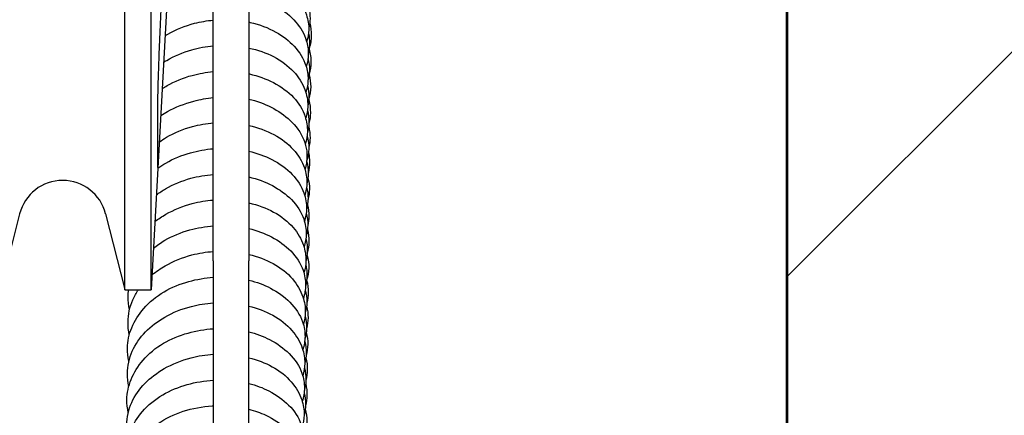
# Model space of a CAD drawing. Header units: millimetres. Extents: x 49320 to 60117, y -4209 to 20568.
# Tile 240 of 252: x 52407.92 to 52419.03, y 6181.95 to 6186.42. Entities that reach past the tile are written whole.
import ezdxf

# ---------------------------------------------------------------- set-up
doc = ezdxf.new("R2010")
doc.units = ezdxf.units.MM
doc.linetypes.add('CONTINOUS', pattern=[0])
doc.layers.add('_AA ściany proj.', color=7, linetype='CONTINOUS', lineweight=53, true_color=0x0037db)
doc.layers.add('_HD-KRESKOWANIE_PEŁNE', color=7, linetype='Continuous', lineweight=0, true_color=0xbfbfbf)
doc.layers.add('_mt_hatch żelbet', color=8, linetype='Continuous', lineweight=9)
doc.layers.add('_mt_widok', color=253, linetype='Continuous')
doc.layers.add('ARCATA', color=4, linetype='Continuous')

# ---------------------------------------------------------------- blocks, each defined once
blk = doc.blocks.new('WINDA 1 DZ')
at = {"color": 5, "true_color": 0x1414ff}
blk.add_line((180, 15), (180, 209), dxfattribs=at)
at = {"layer": 'ARCATA', "color": 5, "true_color": 0x1414ff}
for p, q in [((172.525, 65.068), (172.525, 88.118)), ((172.525, 65.07), (172.525, 88.116)), ((172.825, 65.068), (172.825, 88.118)), ((173.525, 65.394), (173.525, 87.717)), ((173.925, 87.717), (173.925, 65.394)), ((173.355, 74.843), (172.825, 65.068)), ((173.355, 74.843), (172.825, 65.068)), ((171.34, 65.924), (171.125, 65.068)), ((171.34, 65.924), (171.125, 65.068)), ((172.31, 65.925), (172.525, 65.07)), ((172.31, 65.925), (172.525, 65.07)), ((173.525, 65.394), (173.525, 62.806)), ((173.525, 65.394), (173.525, 62.806)), ((173.925, 62.806), (173.925, 65.394)), ((172.525, 65.07), (172.525, 65.068)), ((172.525, 65.07), (172.525, 65.068)), ((172.525, 65.068), (172.825, 65.068)), ((172.525, 65.068), (172.825, 65.068))]:
    blk.add_line(p, q, dxfattribs=at)
blk.add_arc((171.825, 65.803), 0.5, 14.1209, 165.9106, dxfattribs=at)
blk.add_arc((171.825, 65.803), 0.5, 14.1209, 165.9106, dxfattribs=at)
for points, knots in [([(172.957, 68.672), (172.951, 68.572), (172.945, 68.46), (172.933, 68.233), (172.927, 68.115), (172.917, 67.886), (172.912, 67.773), (172.905, 67.564), (172.902, 67.466), (172.897, 67.298), (172.896, 67.225), (172.895, 67.158), (172.895, 67.145), (172.895, 67.133)], [0, 0, 0, 0, 0.34879, 0.34879, 0.694603, 0.694603, 1.041825, 1.041825, 1.392858, 1.392858, 1.748786, 1.748786, 1.843881, 1.843881, 1.843881, 1.843881]), ([(173.925, 68.675), (173.949, 68.671), (173.972, 68.666), (174.09, 68.635), (174.179, 68.596), (174.327, 68.505), (174.39, 68.452), (174.501, 68.328), (174.548, 68.251), (174.593, 68.117), (174.603, 68.06), (174.602, 67.958), (174.593, 67.912), (174.578, 67.867)], [110.434173, 110.434173, 110.434173, 110.434173, 110.508003, 110.508003, 110.818492, 110.818492, 111.107466, 111.107466, 111.446339, 111.446339, 111.677281, 111.677281, 111.86314, 111.86314, 111.86314, 111.86314]), ([(173.925, 68.38), (173.938, 68.378), (173.951, 68.375), (174.063, 68.347), (174.157, 68.311), (174.324, 68.218), (174.399, 68.158), (174.511, 68.028), (174.551, 67.956), (174.589, 67.832), (174.597, 67.781), (174.596, 67.682), (174.588, 67.634), (174.573, 67.587)], [104.256821, 104.256821, 104.256821, 104.256821, 104.298885, 104.298885, 104.617875, 104.617875, 104.948901, 104.948901, 105.26136, 105.26136, 105.471503, 105.471503, 105.666733, 105.666733, 105.666733, 105.666733]), ([(174.601, 68.257), (174.612, 68.215), (174.616, 68.172), (174.616, 68.093), (174.611, 68.055), (174.602, 68.019)], [142.3887427, 142.3887427, 142.3887427, 142.3887427, 142.5629359, 142.5629359, 142.7155695, 142.7155695, 142.7155695, 142.7155695]), ([(172.98, 67.935), (172.991, 67.941), (173.002, 67.948), (173.103, 68.007), (173.206, 68.049), (173.382, 68.094), (173.453, 68.106), (173.525, 68.112)], [97.0821938, 97.0821938, 97.0821938, 97.0821938, 97.1222767, 97.1222767, 97.4572596, 97.4572596, 97.6717696, 97.6717696, 97.6717696, 97.6717696]), ([(173.925, 68.089), (173.931, 68.088), (173.936, 68.087), (174.045, 68.063), (174.144, 68.026), (174.31, 67.933), (174.381, 67.878), (174.498, 67.752), (174.544, 67.677), (174.586, 67.549), (174.594, 67.496), (174.593, 67.394), (174.584, 67.344), (174.569, 67.295)], [98.077166, 98.077166, 98.077166, 98.077166, 98.094857, 98.094857, 98.426555, 98.426555, 98.738703, 98.738703, 99.068659, 99.068659, 99.280116, 99.280116, 99.486742, 99.486742, 99.486742, 99.486742]), ([(174.613, 68.078), (174.625, 68.032), (174.631, 67.986), (174.63, 67.89), (174.622, 67.84), (174.606, 67.792)], [167.1165704, 167.1165704, 167.1165704, 167.1165704, 167.3065446, 167.3065446, 167.510173, 167.510173, 167.510173, 167.510173]), ([(174.6, 67.962), (174.607, 67.926), (174.611, 67.889), (174.61, 67.814), (174.605, 67.776), (174.597, 67.739)], [136.210827, 136.210827, 136.210827, 136.210827, 136.3607338, 136.3607338, 136.5179055, 136.5179055, 136.5179055, 136.5179055]), ([(172.964, 67.637), (172.976, 67.644), (172.987, 67.651), (173.085, 67.708), (173.181, 67.748), (173.359, 67.8), (173.442, 67.815), (173.525, 67.823)], [90.8822114, 90.8822114, 90.8822114, 90.8822114, 90.9257794, 90.9257794, 91.2421028, 91.2421028, 91.4907908, 91.4907908, 91.4907908, 91.4907908]), ([(173.925, 67.797), (174.025, 67.776), (174.12, 67.743), (174.292, 67.655), (174.37, 67.597), (174.486, 67.47), (174.53, 67.401), (174.579, 67.269), (174.591, 67.207), (174.59, 67.097), (174.581, 67.048), (174.566, 67.002)], [91.896975, 91.896975, 91.896975, 91.896975, 92.214412, 92.214412, 92.546086, 92.546086, 92.854941, 92.854941, 93.1094, 93.1094, 93.305448, 93.305448, 93.305448, 93.305448]), ([(174.605, 67.786), (174.62, 67.736), (174.628, 67.684), (174.626, 67.59), (174.62, 67.546), (174.607, 67.504)], [160.9350438, 160.9350438, 160.9350438, 160.9350438, 161.1460248, 161.1460248, 161.3219197, 161.3219197, 161.3219197, 161.3219197]), ([(174.593, 67.679), (174.604, 67.636), (174.61, 67.592), (174.609, 67.508), (174.603, 67.468), (174.593, 67.429)], [130.0176965, 130.0176965, 130.0176965, 130.0176965, 130.1976777, 130.1976777, 130.3615173, 130.3615173, 130.3615173, 130.3615173]), ([(172.948, 67.339), (172.966, 67.35), (172.984, 67.362), (173.089, 67.422), (173.186, 67.461), (173.364, 67.51), (173.444, 67.524), (173.525, 67.531)], [84.6821962, 84.6821962, 84.6821962, 84.6821962, 84.751251, 84.751251, 85.0672834, 85.0672834, 85.3097314, 85.3097314, 85.3097314, 85.3097314]), ([(173.925, 67.507), (173.928, 67.506), (173.93, 67.506), (174.029, 67.483), (174.121, 67.449), (174.29, 67.362), (174.368, 67.305), (174.489, 67.175), (174.534, 67.101), (174.578, 66.969), (174.587, 66.912), (174.585, 66.807), (174.578, 66.759), (174.563, 66.712)], [85.715591, 85.715591, 85.715591, 85.715591, 85.724098, 85.724098, 86.033123, 86.033123, 86.365348, 86.365348, 86.690249, 86.690249, 86.923343, 86.923343, 87.119932, 87.119932, 87.119932, 87.119932]), ([(174.606, 67.496), (174.618, 67.451), (174.624, 67.405), (174.623, 67.313), (174.615, 67.267), (174.601, 67.222)], [154.7507735, 154.7507735, 154.7507735, 154.7507735, 154.9384596, 154.9384596, 155.1275119, 155.1275119, 155.1275119, 155.1275119]), ([(174.588, 67.374), (174.598, 67.331), (174.603, 67.287), (174.602, 67.209), (174.598, 67.174), (174.59, 67.14)], [123.8551573, 123.8551573, 123.8551573, 123.8551573, 124.0359409, 124.0359409, 124.1780366, 124.1780366, 124.1780366, 124.1780366]), ([(172.932, 67.035), (172.956, 67.05), (172.981, 67.065), (173.098, 67.13), (173.2, 67.17), (173.377, 67.217), (173.451, 67.23), (173.525, 67.238)], [78.4804328, 78.4804328, 78.4804328, 78.4804328, 78.5728246, 78.5728246, 78.9045681, 78.9045681, 79.1276842, 79.1276842, 79.1276842, 79.1276842]), ([(173.925, 67.219), (173.947, 67.215), (173.969, 67.209), (174.079, 67.178), (174.161, 67.141), (174.312, 67.051), (174.381, 66.997), (174.499, 66.865), (174.546, 66.782), (174.577, 66.656), (174.582, 66.614), (174.581, 66.523), (174.573, 66.474), (174.559, 66.426)], [79.532164, 79.532164, 79.532164, 79.532164, 79.601702, 79.601702, 79.893865, 79.893865, 80.203029, 80.203029, 80.555908, 80.555908, 80.728416, 80.728416, 80.930294, 80.930294, 80.930294, 80.930294]), ([(174.601, 67.212), (174.614, 67.164), (174.621, 67.115), (174.62, 67.026), (174.614, 66.985), (174.604, 66.945)], [148.5582985, 148.5582985, 148.5582985, 148.5582985, 148.7582747, 148.7582747, 148.9252717, 148.9252717, 148.9252717, 148.9252717]), ([(174.587, 67.094), (174.599, 67.049), (174.604, 67.003), (174.603, 66.914), (174.597, 66.871), (174.585, 66.828)], [117.6583782, 117.6583782, 117.6583782, 117.6583782, 117.8460599, 117.8460599, 118.0233483, 118.0233483, 118.0233483, 118.0233483]), ([(172.916, 66.738), (172.941, 66.756), (172.968, 66.773), (173.085, 66.841), (173.185, 66.883), (173.366, 66.932), (173.445, 66.946), (173.525, 66.952)], [72.2807817, 72.2807817, 72.2807817, 72.2807817, 72.3826089, 72.3826089, 72.711632, 72.711632, 72.9501207, 72.9501207, 72.9501207, 72.9501207]), ([(173.925, 66.923), (174.026, 66.901), (174.123, 66.866), (174.294, 66.774), (174.369, 66.717), (174.484, 66.589), (174.527, 66.518), (174.572, 66.389), (174.581, 66.333), (174.58, 66.228), (174.571, 66.179), (174.556, 66.131)], [73.356957, 73.356957, 73.356957, 73.356957, 73.681469, 73.681469, 74.009121, 74.009121, 74.324195, 74.324195, 74.552922, 74.552922, 74.753105, 74.753105, 74.753105, 74.753105]), ([(174.601, 66.91), (174.612, 66.868), (174.616, 66.826), (174.616, 66.746), (174.611, 66.709), (174.602, 66.672)], [142.3887427, 142.3887427, 142.3887427, 142.3887427, 142.5629359, 142.5629359, 142.7155695, 142.7155695, 142.7155695, 142.7155695]), ([(174.582, 66.802), (174.596, 66.755), (174.603, 66.706), (174.602, 66.612), (174.593, 66.566), (174.578, 66.521)], [111.4799351, 111.4799351, 111.4799351, 111.4799351, 111.6772809, 111.6772809, 111.8630698, 111.8630698, 111.8630698, 111.8630698]), ([(172.899, 66.44), (172.928, 66.461), (172.958, 66.481), (173.074, 66.548), (173.169, 66.587), (173.35, 66.638), (173.438, 66.654), (173.525, 66.661)], [66.0805515, 66.0805515, 66.0805515, 66.0805515, 66.1960917, 66.1960917, 66.5069995, 66.5069995, 66.7690955, 66.7690955, 66.7690955, 66.7690955]), ([(173.925, 66.633), (174.018, 66.611), (174.106, 66.579), (174.274, 66.494), (174.354, 66.437), (174.475, 66.308), (174.52, 66.236), (174.567, 66.103), (174.577, 66.042), (174.576, 65.935), (174.568, 65.886), (174.553, 65.84)], [67.175997, 67.175997, 67.175997, 67.175997, 67.473098, 67.473098, 67.808592, 67.808592, 68.128289, 68.128289, 68.374615, 68.374615, 68.569756, 68.569756, 68.569756, 68.569756]), ([(174.6, 66.616), (174.607, 66.579), (174.611, 66.543), (174.61, 66.468), (174.605, 66.43), (174.597, 66.392)], [136.210827, 136.210827, 136.210827, 136.210827, 136.3607338, 136.3607338, 136.5179055, 136.5179055, 136.5179055, 136.5179055]), ([(174.578, 66.521), (174.591, 66.476), (174.597, 66.429), (174.596, 66.344), (174.591, 66.304), (174.58, 66.265)], [105.2823669, 105.2823669, 105.2823669, 105.2823669, 105.471503, 105.471503, 105.633637, 105.633637, 105.633637, 105.633637]), ([(172.883, 66.139), (172.915, 66.164), (172.95, 66.188), (173.072, 66.259), (173.17, 66.299), (173.353, 66.348), (173.439, 66.363), (173.525, 66.369)], [59.8785744, 59.8785744, 59.8785744, 59.8785744, 60.0118144, 60.0118144, 60.3301924, 60.3301924, 60.5880494, 60.5880494, 60.5880494, 60.5880494]), ([(173.925, 66.342), (174.021, 66.32), (174.111, 66.287), (174.273, 66.2), (174.347, 66.147), (174.469, 66.021), (174.518, 65.946), (174.564, 65.812), (174.573, 65.754), (174.572, 65.648), (174.564, 65.598), (174.548, 65.549)], [60.994337, 60.994337, 60.994337, 60.994337, 61.300377, 61.300377, 61.614301, 61.614301, 61.948004, 61.948004, 62.182008, 62.182008, 62.386175, 62.386175, 62.386175, 62.386175]), ([(174.593, 66.333), (174.604, 66.29), (174.61, 66.246), (174.609, 66.162), (174.603, 66.122), (174.593, 66.083)], [130.0176965, 130.0176965, 130.0176965, 130.0176965, 130.1976777, 130.1976777, 130.3615173, 130.3615173, 130.3615173, 130.3615173]), ([(174.577, 66.227), (174.589, 66.185), (174.594, 66.141), (174.593, 66.057), (174.587, 66.015), (174.576, 65.975)], [99.1039343, 99.1039343, 99.1039343, 99.1039343, 99.2801157, 99.2801157, 99.4499499, 99.4499499, 99.4499499, 99.4499499]), ([(172.867, 65.838), (172.905, 65.867), (172.946, 65.895), (173.08, 65.972), (173.182, 66.013), (173.364, 66.062), (173.445, 66.075), (173.525, 66.081)], [53.6754755, 53.6754755, 53.6754755, 53.6754755, 53.8337642, 53.8337642, 54.1670508, 54.1670508, 54.4071712, 54.4071712, 54.4071712, 54.4071712]), ([(173.925, 66.049), (174.025, 66.026), (174.121, 65.991), (174.291, 65.899), (174.367, 65.839), (174.478, 65.71), (174.518, 65.641), (174.561, 65.514), (174.57, 65.456), (174.569, 65.352), (174.561, 65.305), (174.547, 65.259)], [54.814789, 54.814789, 54.814789, 54.814789, 55.136581, 55.136581, 55.469974, 55.469974, 55.773639, 55.773639, 56.010248, 56.010248, 56.200223, 56.200223, 56.200223, 56.200223]), ([(174.588, 66.028), (174.598, 65.985), (174.603, 65.94), (174.602, 65.862), (174.598, 65.828), (174.59, 65.793)], [123.8551573, 123.8551573, 123.8551573, 123.8551573, 124.0359409, 124.0359409, 124.1780366, 124.1780366, 124.1780366, 124.1780366]), ([(174.573, 65.932), (174.585, 65.888), (174.591, 65.843), (174.59, 65.756), (174.583, 65.714), (174.571, 65.673)], [92.926054, 92.926054, 92.926054, 92.926054, 93.1093999, 93.1093999, 93.2813919, 93.2813919, 93.2813919, 93.2813919]), ([(172.85, 65.538), (172.89, 65.57), (172.932, 65.6), (173.063, 65.677), (173.16, 65.716), (173.346, 65.767), (173.435, 65.782), (173.525, 65.789)], [47.4744698, 47.4744698, 47.4744698, 47.4744698, 47.6420722, 47.6420722, 47.9578009, 47.9578009, 48.2266275, 48.2266275, 48.2266275, 48.2266275]), ([(173.925, 65.76), (174.017, 65.738), (174.104, 65.705), (174.264, 65.621), (174.338, 65.567), (174.461, 65.442), (174.51, 65.367), (174.557, 65.233), (174.566, 65.176), (174.565, 65.07), (174.557, 65.019), (174.541, 64.97)], [48.633392, 48.633392, 48.633392, 48.633392, 48.928425, 48.928425, 49.24374, 49.24374, 49.577176, 49.577176, 49.807944, 49.807944, 50.015243, 50.015243, 50.015243, 50.015243]), ([(174.587, 65.748), (174.599, 65.703), (174.604, 65.657), (174.603, 65.568), (174.597, 65.525), (174.585, 65.482)], [117.6583782, 117.6583782, 117.6583782, 117.6583782, 117.8460599, 117.8460599, 118.0233483, 118.0233483, 118.0233483, 118.0233483]), ([(174.569, 65.645), (174.581, 65.6), (174.586, 65.554), (174.585, 65.469), (174.58, 65.428), (174.569, 65.388)], [86.7361604, 86.7361604, 86.7361604, 86.7361604, 86.9233429, 86.9233429, 87.08951, 87.08951, 87.08951, 87.08951]), ([(172.834, 65.236), (172.88, 65.274), (172.93, 65.308), (173.074, 65.391), (173.176, 65.433), (173.361, 65.482), (173.443, 65.495), (173.525, 65.5)], [41.2707512, 41.2707512, 41.2707512, 41.2707512, 41.4662682, 41.4662682, 41.8010113, 41.8010113, 42.0457664, 42.0457664, 42.0457664, 42.0457664]), ([(173.925, 65.466), (174.023, 65.443), (174.117, 65.408), (174.286, 65.317), (174.361, 65.257), (174.471, 65.128), (174.511, 65.06), (174.554, 64.932), (174.564, 64.874), (174.562, 64.771), (174.555, 64.724), (174.541, 64.679)], [42.453835, 42.453835, 42.453835, 42.453835, 42.770453, 42.770453, 43.102137, 43.102137, 43.405942, 43.405942, 43.642141, 43.642141, 43.831394, 43.831394, 43.831394, 43.831394]), ([(174.582, 65.455), (174.596, 65.408), (174.603, 65.36), (174.602, 65.266), (174.593, 65.22), (174.578, 65.175)], [111.4799351, 111.4799351, 111.4799351, 111.4799351, 111.6772809, 111.6772809, 111.8630698, 111.8630698, 111.8630698, 111.8630698]), ([(174.567, 65.352), (174.567, 65.352), (174.567, 65.352), (174.577, 65.31), (174.582, 65.268), (174.581, 65.185), (174.576, 65.143), (174.565, 65.103)], [80.554527, 80.554527, 80.554527, 80.554527, 80.5559078, 80.5559078, 80.728416, 80.728416, 80.897637, 80.897637, 80.897637, 80.897637]), ([(172.573, 64.262), (172.562, 64.31), (172.556, 64.36), (172.557, 64.487), (172.574, 64.566), (172.636, 64.716), (172.682, 64.79), (172.802, 64.928), (172.881, 64.993), (173.054, 65.095), (173.151, 65.134), (173.339, 65.186), (173.432, 65.202), (173.525, 65.209)], [34.172117, 34.172117, 34.172117, 34.172117, 34.352746, 34.352746, 34.643194, 34.643194, 34.943504, 34.943504, 35.272255, 35.272255, 35.585784, 35.585784, 35.865111, 35.865111, 35.865111, 35.865111]), ([(173.925, 65.177), (174.013, 65.156), (174.096, 65.124), (174.254, 65.042), (174.328, 64.988), (174.453, 64.862), (174.504, 64.786), (174.551, 64.651), (174.56, 64.595), (174.559, 64.488), (174.55, 64.438), (174.535, 64.388)], [36.272436, 36.272436, 36.272436, 36.272436, 36.555012, 36.555012, 36.872014, 36.872014, 37.210215, 37.210215, 37.439759, 37.439759, 37.647533, 37.647533, 37.647533, 37.647533]), ([(174.578, 65.175), (174.591, 65.13), (174.597, 65.083), (174.596, 64.997), (174.591, 64.958), (174.58, 64.919)], [105.2823669, 105.2823669, 105.2823669, 105.2823669, 105.471503, 105.471503, 105.633637, 105.633637, 105.633637, 105.633637]), ([(172.577, 64.558), (172.567, 64.606), (172.562, 64.654), (172.564, 64.788), (172.582, 64.874), (172.634, 64.994), (172.655, 65.032), (172.679, 65.068)], [40.3620334, 40.3620334, 40.3620334, 40.3620334, 40.5414217, 40.5414217, 40.8592363, 40.8592363, 41.0116025, 41.0116025, 41.0116025, 41.0116025]), ([(172.58, 64.844), (172.568, 64.892), (172.563, 64.942), (172.563, 65.016), (172.566, 65.042), (172.569, 65.068)], [46.5413472, 46.5413472, 46.5413472, 46.5413472, 46.7221432, 46.7221432, 46.817714, 46.817714, 46.817714, 46.817714]), ([(172.58, 64.844), (172.568, 64.892), (172.563, 64.942), (172.563, 65.016), (172.566, 65.042), (172.569, 65.068)], [46.5413472, 46.5413472, 46.5413472, 46.5413472, 46.7221432, 46.7221432, 46.817714, 46.817714, 46.817714, 46.817714]), ([(174.562, 65.067), (174.575, 65.022), (174.581, 64.976), (174.58, 64.89), (174.574, 64.848), (174.563, 64.808)], [74.3659314, 74.3659314, 74.3659314, 74.3659314, 74.552922, 74.552922, 74.720656, 74.720656, 74.720656, 74.720656]), ([(172.571, 63.977), (172.561, 64.024), (172.556, 64.073), (172.557, 64.207), (172.575, 64.294), (172.645, 64.453), (172.697, 64.528), (172.822, 64.656), (172.897, 64.713), (173.069, 64.811), (173.171, 64.853), (173.357, 64.901), (173.441, 64.914), (173.525, 64.919)], [27.993585, 27.993585, 27.993585, 27.993585, 28.173301, 28.173301, 28.491972, 28.491972, 28.801331, 28.801331, 29.10126, 29.10126, 29.433582, 29.433582, 29.684351, 29.684351, 29.684351, 29.684351]), ([(173.925, 64.884), (174.022, 64.86), (174.114, 64.826), (174.28, 64.735), (174.354, 64.676), (174.464, 64.548), (174.504, 64.479), (174.548, 64.352), (174.557, 64.293), (174.556, 64.19), (174.548, 64.143), (174.534, 64.097)], [30.092816, 30.092816, 30.092816, 30.092816, 30.404216, 30.404216, 30.733327, 30.733327, 31.036968, 31.036968, 31.273966, 31.273966, 31.463474, 31.463474, 31.463474, 31.463474]), ([(174.577, 64.881), (174.589, 64.839), (174.594, 64.795), (174.593, 64.711), (174.587, 64.669), (174.576, 64.628)], [99.1039343, 99.1039343, 99.1039343, 99.1039343, 99.2801157, 99.2801157, 99.4499499, 99.4499499, 99.4499499, 99.4499499]), ([(174.56, 64.77), (174.571, 64.726), (174.577, 64.68), (174.576, 64.594), (174.57, 64.551), (174.558, 64.509)], [68.1908251, 68.1908251, 68.1908251, 68.1908251, 68.374615, 68.374615, 68.5482691, 68.5482691, 68.5482691, 68.5482691]), ([(172.566, 63.682), (172.555, 63.729), (172.549, 63.778), (172.551, 63.904), (172.568, 63.982), (172.628, 64.133), (172.674, 64.207), (172.795, 64.346), (172.873, 64.411), (173.046, 64.513), (173.141, 64.552), (173.332, 64.605), (173.429, 64.622), (173.525, 64.628)], [21.805072, 21.805072, 21.805072, 21.805072, 21.982808, 21.982808, 22.270892, 22.270892, 22.573982, 22.573982, 22.903145, 22.903145, 23.214278, 23.214278, 23.503704, 23.503704, 23.503704, 23.503704]), ([(173.925, 64.594), (174.009, 64.573), (174.089, 64.543), (174.245, 64.462), (174.32, 64.408), (174.446, 64.282), (174.497, 64.206), (174.544, 64.071), (174.553, 64.014), (174.552, 63.907), (174.543, 63.856), (174.528, 63.807)], [23.911624, 23.911624, 23.911624, 23.911624, 24.183123, 24.183123, 24.502669, 24.502669, 24.840768, 24.840768, 25.071886, 25.071886, 25.279655, 25.279655, 25.279655, 25.279655]), ([(174.573, 64.586), (174.585, 64.542), (174.591, 64.497), (174.59, 64.41), (174.583, 64.368), (174.571, 64.326)], [92.926054, 92.926054, 92.926054, 92.926054, 93.1093999, 93.1093999, 93.2813919, 93.2813919, 93.2813919, 93.2813919]), ([(174.556, 64.485), (174.567, 64.441), (174.573, 64.396), (174.572, 64.311), (174.566, 64.271), (174.556, 64.231)], [61.997807, 61.997807, 61.997807, 61.997807, 62.1820077, 62.1820077, 62.3468636, 62.3468636, 62.3468636, 62.3468636]), ([(172.564, 63.395), (172.554, 63.444), (172.549, 63.493), (172.55, 63.627), (172.568, 63.714), (172.639, 63.873), (172.69, 63.947), (172.815, 64.074), (172.889, 64.13), (173.062, 64.23), (173.166, 64.272), (173.355, 64.321), (173.44, 64.334), (173.525, 64.339)], [15.625185, 15.625185, 15.625185, 15.625185, 15.806717, 15.806717, 16.126373, 16.126373, 16.431929, 16.431929, 16.731452, 16.731452, 17.068313, 17.068313, 17.322704, 17.322704, 17.322704, 17.322704]), ([(173.925, 64.301), (174.02, 64.278), (174.11, 64.243), (174.274, 64.153), (174.348, 64.094), (174.457, 63.966), (174.498, 63.897), (174.541, 63.77), (174.55, 63.712), (174.549, 63.608), (174.541, 63.562), (174.527, 63.516)], [17.731657, 17.731657, 17.731657, 17.731657, 18.037898, 18.037898, 18.365143, 18.365143, 18.669704, 18.669704, 18.905666, 18.905666, 19.095161, 19.095161, 19.095161, 19.095161]), ([(174.569, 64.299), (174.581, 64.254), (174.586, 64.208), (174.585, 64.122), (174.58, 64.082), (174.569, 64.042)], [86.7361604, 86.7361604, 86.7361604, 86.7361604, 86.9233429, 86.9233429, 87.08951, 87.08951, 87.08951, 87.08951]), ([(174.553, 64.186), (174.564, 64.142), (174.57, 64.097), (174.569, 64.01), (174.563, 63.967), (174.551, 63.926)], [55.8260272, 55.8260272, 55.8260272, 55.8260272, 56.0102479, 56.0102479, 56.1828356, 56.1828356, 56.1828356, 56.1828356]), ([(172.56, 63.101), (172.548, 63.148), (172.543, 63.196), (172.544, 63.322), (172.561, 63.4), (172.621, 63.551), (172.667, 63.626), (172.788, 63.765), (172.866, 63.83), (173.039, 63.931), (173.133, 63.97), (173.326, 64.024), (173.426, 64.041), (173.525, 64.047)], [9.436415, 9.436415, 9.436415, 9.436415, 9.613914, 9.613914, 9.901181, 9.901181, 10.205845, 10.205845, 10.533869, 10.533869, 10.843362, 10.843362, 11.142032, 11.142032, 11.142032, 11.142032]), ([(173.925, 64.011), (174.006, 63.99), (174.083, 63.961), (174.237, 63.882), (174.313, 63.827), (174.44, 63.701), (174.49, 63.625), (174.537, 63.49), (174.546, 63.432), (174.545, 63.326), (174.537, 63.275), (174.521, 63.227)], [11.550532, 11.550532, 11.550532, 11.550532, 11.812687, 11.812687, 12.134407, 12.134407, 12.472279, 12.472279, 12.704299, 12.704299, 12.910622, 12.910622, 12.910622, 12.910622]), ([(174.567, 64.006), (174.567, 64.006), (174.567, 64.005), (174.577, 63.964), (174.582, 63.921), (174.581, 63.838), (174.576, 63.797), (174.565, 63.757)], [80.554527, 80.554527, 80.554527, 80.554527, 80.5559078, 80.5559078, 80.728416, 80.728416, 80.897637, 80.897637, 80.897637, 80.897637]), ([(174.549, 63.906), (174.561, 63.862), (174.566, 63.818), (174.565, 63.734), (174.56, 63.693), (174.55, 63.653)], [49.6267853, 49.6267853, 49.6267853, 49.6267853, 49.8079436, 49.8079436, 49.9736313, 49.9736313, 49.9736313, 49.9736313]), ([(173.525, 62.134), (173.458, 62.138), (173.391, 62.148), (173.228, 62.184), (173.132, 62.217), (172.948, 62.305), (172.859, 62.363), (172.712, 62.498), (172.652, 62.577), (172.574, 62.736), (172.552, 62.817), (172.543, 62.918), (172.542, 62.94), (172.543, 63.025), (172.554, 63.09), (172.601, 63.234), (172.645, 63.313), (172.758, 63.448), (172.826, 63.507), (172.986, 63.614), (173.083, 63.662), (173.289, 63.729), (173.4, 63.75), (173.515, 63.757), (173.52, 63.757), (173.525, 63.757)], [1.890906, 1.890906, 1.890906, 1.890906, 2.090395, 2.090395, 2.394443, 2.394443, 2.72743, 2.72743, 3.060147, 3.060147, 3.359555, 3.359555, 3.439126, 3.439126, 3.679471, 3.679471, 3.990309, 3.990309, 4.284922, 4.284922, 4.616041, 4.616041, 4.946805, 4.946805, 4.961671, 4.961671, 4.961671, 4.961671]), ([(173.925, 63.719), (173.992, 63.702), (174.056, 63.679), (174.206, 63.611), (174.286, 63.558), (174.411, 63.438), (174.46, 63.371), (174.527, 63.228), (174.544, 63.151), (174.543, 63.027), (174.535, 62.979), (174.519, 62.933)], [5.37073, 5.37073, 5.37073, 5.37073, 5.587216, 5.587216, 5.913671, 5.913671, 6.2229, 6.2229, 6.536214, 6.536214, 6.730161, 6.730161, 6.730161, 6.730161]), ([(174.562, 63.721), (174.575, 63.676), (174.581, 63.63), (174.58, 63.543), (174.574, 63.502), (174.563, 63.462)], [74.3659314, 74.3659314, 74.3659314, 74.3659314, 74.552922, 74.552922, 74.720656, 74.720656, 74.720656, 74.720656])]:
    blk.add_open_spline(points, degree=3, knots=knots, dxfattribs=at)
for points in [[(172.895, 67.133), (172.895, 66.796), (172.895, 66.564), (172.895, 66.448)], [(172.895, 67.133), (172.895, 66.796), (172.895, 66.564), (172.895, 66.448)], [(172.575, 64.55), (172.576, 64.555), (172.576, 64.559), (172.576, 64.563)], [(172.575, 64.55), (172.576, 64.555), (172.576, 64.559), (172.576, 64.563)], [(172.571, 64.25), (172.571, 64.256), (172.571, 64.262), (172.572, 64.269)], [(172.564, 63.673), (172.564, 63.677), (172.565, 63.682), (172.565, 63.687)]]:
    blk.add_open_spline(points, degree=3, dxfattribs=at)

msp = doc.modelspace()

# ---------------------------------------------------------------- hatches: boundary and pattern name
at = {"layer": '_HD-KRESKOWANIE_PEŁNE', "ltscale": 1.5, "transparency": 33554687}
h = msp.add_hatch(color=256, dxfattribs=at)
h.dxf.hatch_style = 1
edge = h.paths.add_edge_path()
edge.add_line((52409.883, 5849.302), (52467.076, 5849.302))
edge.add_line((52467.076, 5849.302), (52502.076, 5849.302))
edge.add_line((52502.076, 5849.302), (52538.076, 5849.302))
edge.add_line((52538.076, 5849.302), (52553.076, 5849.302))
edge.add_line((52553.076, 5849.302), (52595.576, 5849.302))
edge.add_line((52595.576, 5849.302), (52595.576, 5861.302))
edge.add_line((52595.576, 5861.302), (52595.576, 5866.802))
edge.add_line((52595.576, 5866.802), (52595.576, 5884.302))
edge.add_line((52595.576, 5884.302), (52593.576, 5884.302))
edge.add_line((52593.576, 5884.302), (52583.576, 5884.302))
edge.add_line((52583.576, 5884.302), (52491.576, 5884.302))
edge.add_line((52491.576, 5884.302), (52491.576, 6047.143))
edge.add_line((52491.576, 6047.143), (52491.576, 6103.302))
edge.add_line((52491.576, 6103.302), (52491.576, 6113.302))
edge.add_line((52491.576, 6113.302), (52491.576, 6501.302))
edge.add_line((52491.576, 6501.302), (52545.576, 6501.302))
edge.add_line((52545.576, 6501.302), (52548.576, 6501.302))
edge.add_line((52548.576, 6501.302), (52548.576, 6501.468))
edge.add_line((52548.576, 6501.468), (52548.576, 6516.302))
edge.add_line((52548.576, 6516.302), (52548.576, 6528.302))
edge.add_line((52548.576, 6528.302), (52548.576, 6544.302))
edge.add_line((52548.576, 6544.302), (52548.576, 6550.302))
edge.add_line((52548.576, 6550.302), (52548.576, 6556.302))
edge.add_line((52548.576, 6556.302), (52545.576, 6556.302))
edge.add_line((52545.576, 6556.302), (52418.576, 6556.302))
edge.add_line((52418.576, 6556.302), (52415.576, 6556.302))
edge.add_line((52415.576, 6556.302), (52415.576, 6550.302))
edge.add_line((52415.576, 6550.302), (52415.576, 6544.302))
edge.add_line((52415.576, 6544.302), (52415.576, 6528.302))
edge.add_line((52415.576, 6528.302), (52415.576, 6516.302))
edge.add_line((52415.576, 6516.302), (52415.576, 6501.302))
edge.add_line((52415.576, 6501.302), (52418.576, 6501.302))
edge.add_line((52418.576, 6501.302), (52479.576, 6501.302))
edge.add_line((52479.576, 6501.302), (52479.576, 6151.917))
edge.add_line((52479.576, 6151.917), (52479.576, 6113.302))
edge.add_line((52479.576, 6113.302), (52477.576, 6113.302))
edge.add_line((52477.576, 6113.302), (52477.576, 6105.302))
edge.add_line((52477.576, 6105.302), (52477.576, 6047.143))
edge.add_line((52477.576, 6047.143), (52477.576, 6004.302))
edge.add_line((52477.576, 6004.302), (52477.576, 5966.302))
edge.add_line((52477.576, 5966.302), (52477.576, 5885.302))
edge.add_line((52477.576, 5885.302), (52477.576, 5884.302))
edge.add_line((52477.576, 5884.302), (52411.076, 5884.302))
edge.add_line((52411.076, 5884.302), (52411.076, 5849.302))
at = {"layer": '_mt_hatch żelbet', "ltscale": 2, "transparency": 33554687}
h = msp.add_hatch(dxfattribs=at)
h.set_pattern_fill('ANSI36', color=8)
h.set_pattern_definition([(45, (55916.924, 9594.0647), (1.683798, 6.173926), [7.9375, -1.5875, 0, -1.5875])])
edge = h.paths.add_edge_path()
edge.add_line((52283.322, 6133.302), (52251.576, 6133.302))
edge.add_line((52251.576, 6133.302), (52251.576, 6215.702))
edge.add_line((52251.576, 6215.702), (52249.726, 6215.702))
edge.add_line((52249.726, 6215.702), (52249.676, 6215.752))
edge.add_arc((52249.626, 6215.752), 0.05, 0, 90)
edge.add_line((52249.626, 6215.802), (52247.126, 6215.802))
edge.add_line((52247.126, 6215.802), (52247.126, 6215.727))
edge.add_line((52247.126, 6215.727), (52247.101, 6215.702))
edge.add_line((52247.101, 6215.702), (52246.901, 6215.702))
edge.add_line((52246.901, 6215.702), (52246.876, 6215.727))
edge.add_line((52246.876, 6215.727), (52246.876, 6215.802))
edge.add_line((52246.876, 6215.802), (52246.826, 6215.802))
edge.add_line((52246.826, 6215.802), (52246.826, 6216.802))
edge.add_line((52246.826, 6216.802), (52246.876, 6216.802))
edge.add_line((52246.876, 6216.802), (52246.876, 6216.877))
edge.add_line((52246.876, 6216.877), (52246.901, 6216.902))
edge.add_line((52246.901, 6216.902), (52247.101, 6216.902))
edge.add_line((52247.101, 6216.902), (52247.126, 6216.877))
edge.add_line((52247.126, 6216.877), (52247.126, 6216.802))
edge.add_line((52247.126, 6216.802), (52249.626, 6216.802))
edge.add_arc((52249.626, 6216.852), 0.05, 270, 360)
edge.add_line((52249.676, 6216.852), (52249.726, 6216.902))
edge.add_line((52249.726, 6216.902), (52251.576, 6216.902))
edge.add_line((52251.576, 6216.902), (52251.576, 6223.702))
edge.add_line((52251.576, 6223.702), (52249.726, 6223.702))
edge.add_line((52249.726, 6223.702), (52249.676, 6223.752))
edge.add_arc((52249.626, 6223.752), 0.05, 0, 90)
edge.add_line((52249.626, 6223.802), (52247.126, 6223.802))
edge.add_line((52247.126, 6223.802), (52247.126, 6223.727))
edge.add_line((52247.126, 6223.727), (52247.101, 6223.702))
edge.add_line((52247.101, 6223.702), (52246.901, 6223.702))
edge.add_line((52246.901, 6223.702), (52246.876, 6223.727))
edge.add_line((52246.876, 6223.727), (52246.876, 6223.802))
edge.add_line((52246.876, 6223.802), (52246.826, 6223.802))
edge.add_line((52246.826, 6223.802), (52246.826, 6223.677))
edge.add_arc((52246.801, 6223.677), 0.025, 270, 360, ccw=False)
edge.add_line((52246.801, 6223.652), (52245.451, 6223.652))
edge.add_arc((52245.451, 6223.677), 0.025, 180, 270, ccw=False)
edge.add_line((52245.426, 6223.699), (52245.426, 6223.798))
edge.add_line((52245.426, 6223.798), (52244.192, 6223.702))
edge.add_arc((52244.176, 6223.901), 0.2, 180, 274.4517, ccw=False)
edge.add_line((52243.976, 6223.901), (52243.976, 6224.702))
edge.add_arc((52244.176, 6224.702), 0.2, 85.5483, 180, ccw=False)
edge.add_line((52244.192, 6224.902), (52245.426, 6224.805))
edge.add_line((52245.426, 6224.805), (52245.426, 6224.926))
edge.add_arc((52245.451, 6224.927), 0.025, 90, 180, ccw=False)
edge.add_line((52245.451, 6224.952), (52246.801, 6224.952))
edge.add_arc((52246.801, 6224.927), 0.025, 0, 90, ccw=False)
edge.add_line((52246.826, 6224.927), (52246.826, 6224.802))
edge.add_line((52246.826, 6224.802), (52246.876, 6224.802))
edge.add_line((52246.876, 6224.802), (52246.876, 6224.877))
edge.add_line((52246.876, 6224.877), (52246.901, 6224.902))
edge.add_line((52246.901, 6224.902), (52247.101, 6224.902))
edge.add_line((52247.101, 6224.902), (52247.126, 6224.877))
edge.add_line((52247.126, 6224.877), (52247.126, 6224.802))
edge.add_line((52247.126, 6224.802), (52249.626, 6224.802))
edge.add_arc((52249.626, 6224.852), 0.05, 270, 360)
edge.add_line((52249.676, 6224.852), (52249.726, 6224.902))
edge.add_line((52249.726, 6224.902), (52251.576, 6224.902))
edge.add_line((52251.576, 6224.902), (52251.576, 6290.052))
edge.add_line((52251.576, 6290.052), (52249.726, 6290.052))
edge.add_line((52249.726, 6290.052), (52249.676, 6290.102))
edge.add_arc((52249.626, 6290.102), 0.05, 0, 90)
edge.add_line((52249.626, 6290.152), (52247.126, 6290.152))
edge.add_line((52247.126, 6290.152), (52247.126, 6290.077))
edge.add_line((52247.126, 6290.077), (52247.101, 6290.052))
edge.add_line((52247.101, 6290.052), (52246.901, 6290.052))
edge.add_line((52246.901, 6290.052), (52246.876, 6290.077))
edge.add_line((52246.876, 6290.077), (52246.876, 6290.152))
edge.add_line((52246.876, 6290.152), (52246.826, 6290.152))
edge.add_line((52246.826, 6290.152), (52246.826, 6290.027))
edge.add_arc((52246.801, 6290.027), 0.025, 270, 360, ccw=False)
edge.add_line((52246.801, 6290.002), (52245.451, 6290.002))
edge.add_arc((52245.451, 6290.027), 0.025, 180, 270, ccw=False)
edge.add_line((52245.426, 6290.027), (52245.426, 6290.148))
edge.add_line((52245.426, 6290.148), (52244.692, 6290.052))
edge.add_arc((52244.676, 6290.251), 0.2, 180, 274.4517, ccw=False)
edge.add_line((52244.476, 6290.251), (52244.476, 6291.052))
edge.add_arc((52244.676, 6291.052), 0.2, 85.5483, 180, ccw=False)
edge.add_line((52244.692, 6291.252), (52245.426, 6291.155))
edge.add_line((52245.426, 6291.155), (52245.426, 6291.277))
edge.add_arc((52245.451, 6291.277), 0.025, 90, 180, ccw=False)
edge.add_line((52245.451, 6291.302), (52246.801, 6291.302))
edge.add_arc((52246.801, 6291.277), 0.025, 0, 90, ccw=False)
edge.add_line((52246.826, 6291.277), (52246.826, 6291.152))
edge.add_line((52246.826, 6291.152), (52246.876, 6291.152))
edge.add_line((52246.876, 6291.152), (52246.876, 6291.227))
edge.add_line((52246.876, 6291.227), (52246.901, 6291.252))
edge.add_line((52246.901, 6291.252), (52247.101, 6291.252))
edge.add_line((52247.101, 6291.252), (52247.126, 6291.227))
edge.add_line((52247.126, 6291.227), (52247.126, 6291.152))
edge.add_line((52247.126, 6291.152), (52249.626, 6291.152))
edge.add_arc((52249.626, 6291.202), 0.05, 270, 360)
edge.add_line((52249.676, 6291.202), (52249.726, 6291.252))
edge.add_line((52249.726, 6291.252), (52251.576, 6291.252))
edge.add_line((52251.576, 6291.252), (52251.576, 6300.152))
edge.add_line((52251.576, 6300.152), (52249.726, 6300.152))
edge.add_line((52249.726, 6300.152), (52249.676, 6300.202))
edge.add_arc((52249.626, 6300.202), 0.05, 0, 90)
edge.add_line((52249.626, 6300.252), (52247.126, 6300.252))
edge.add_line((52247.126, 6300.252), (52247.126, 6300.177))
edge.add_line((52247.126, 6300.177), (52247.101, 6300.152))
edge.add_line((52247.101, 6300.152), (52246.901, 6300.152))
edge.add_line((52246.901, 6300.152), (52246.876, 6300.177))
edge.add_line((52246.876, 6300.177), (52246.876, 6300.252))
edge.add_line((52246.876, 6300.252), (52246.826, 6300.252))
edge.add_line((52246.826, 6300.252), (52246.826, 6300.127))
edge.add_arc((52246.801, 6300.127), 0.025, 270, 360, ccw=False)
edge.add_line((52246.801, 6300.102), (52246.445, 6300.102))
edge.add_spline(control_points=[(52246.436, 6300.113), (52246.436, 6300.113), (52246.436, 6300.113), (52246.436, 6300.113), (52246.435, 6300.113), (52246.432, 6300.114), (52246.429, 6300.115), (52246.422, 6300.117), (52246.418, 6300.117), (52246.407, 6300.119), (52246.401, 6300.12), (52246.389, 6300.12), (52246.382, 6300.121), (52246.376, 6300.121)], knot_values=[0.024008, 0.024008, 0.024008, 0.024008, 0.028269, 0.028269, 0.039404, 0.039404, 0.055597, 0.055597, 0.075883, 0.075883, 0.097542, 0.097542, 0.117485, 0.117485, 0.117485, 0.117485], degree=3, periodic=0)
edge.add_line((52246.376, 6300.121), (52245.576, 6300.121))
edge.add_spline(control_points=[(52245.576, 6300.103), (52245.57, 6300.103), (52245.565, 6300.103), (52245.545, 6300.104), (52245.532, 6300.104), (52245.507, 6300.105), (52245.496, 6300.106), (52245.475, 6300.109), (52245.465, 6300.111), (52245.451, 6300.116), (52245.445, 6300.119), (52245.436, 6300.126), (52245.433, 6300.13), (52245.428, 6300.14), (52245.426, 6300.146), (52245.426, 6300.151)], knot_values=[0, 0, 0, 0, 0.0173, 0.0173, 0.057137, 0.057137, 0.096974, 0.096974, 0.13681, 0.13681, 0.163111, 0.163111, 0.180869, 0.180869, 0.199184, 0.199184, 0.199184, 0.199184], degree=3, periodic=0)
edge.add_line((52245.426, 6300.151), (52245.426, 6300.248))
edge.add_line((52245.426, 6300.248), (52244.692, 6300.152))
edge.add_arc((52244.676, 6300.351), 0.2, 180, 274.4517, ccw=False)
edge.add_line((52244.476, 6300.351), (52244.476, 6301.152))
edge.add_arc((52244.676, 6301.152), 0.2, 85.5483, 180, ccw=False)
edge.add_line((52244.692, 6301.352), (52245.426, 6301.255))
edge.add_line((52245.426, 6301.255), (52245.426, 6301.377))
edge.add_arc((52245.451, 6301.377), 0.025, 90, 180, ccw=False)
edge.add_line((52245.451, 6301.402), (52246.801, 6301.402))
edge.add_arc((52246.801, 6301.377), 0.025, 0, 90, ccw=False)
edge.add_line((52246.826, 6301.377), (52246.826, 6301.252))
edge.add_line((52246.826, 6301.252), (52246.876, 6301.252))
edge.add_line((52246.876, 6301.252), (52246.876, 6301.327))
edge.add_line((52246.876, 6301.327), (52246.901, 6301.352))
edge.add_line((52246.901, 6301.352), (52247.101, 6301.352))
edge.add_line((52247.101, 6301.352), (52247.126, 6301.327))
edge.add_line((52247.126, 6301.327), (52247.126, 6301.252))
edge.add_line((52247.126, 6301.252), (52249.626, 6301.252))
edge.add_arc((52249.626, 6301.302), 0.05, 270, 360)
edge.add_line((52249.676, 6301.302), (52249.726, 6301.352))
edge.add_line((52249.726, 6301.352), (52251.576, 6301.352))
edge.add_line((52251.576, 6301.352), (52251.576, 6327.302))
edge.add_line((52251.576, 6327.302), (52283.322, 6327.302))
edge.add_line((52283.322, 6327.302), (52283.322, 6342.201))
edge.add_line((52283.322, 6342.201), (52236.576, 6342.201))
edge.add_line((52236.576, 6342.201), (52236.576, 6118.302))
edge.add_line((52236.576, 6118.302), (52283.322, 6118.302))
edge.add_line((52283.322, 6118.301), (52283.322, 6133.302))
h.paths.add_polyline_path([(52431.576, 6342.201), (52283.322, 6342.201), (52283.322, 6327.302), (52416.576, 6327.302), (52416.571, 6227.202), (52416.571, 6228.102), (52415.301, 6228.102), (52414.901, 6228.102), (52415.901, 6227.102), (52415.901, 6213.502), (52414.901, 6212.502), (52415.301, 6212.502), (52416.571, 6212.502), (52416.576, 6213.402), (52416.576, 6144.302), (52431.576, 6129.302)])
h.paths.add_polyline_path([(52396.776, 6141.655), (52436.376, 6141.655), (52434.376, 6141.655), (52394.776, 6141.655)])
h.paths.add_polyline_path([(52431.576, 6118.302), (52431.576, 6129.302), (52416.576, 6144.302), (52416.576, 6133.302), (52409.576, 6133.302), (52409.576, 6118.302)])
edge = h.paths.add_edge_path(flags=16)
edge.add_spline(control_points=[(52245.438, 6216.914), (52245.438, 6216.914), (52245.439, 6216.915), (52245.445, 6216.922), (52245.453, 6216.926), (52245.46, 6216.929)], knot_values=[0.127222, 0.127222, 0.127222, 0.127222, 0.129604, 0.129604, 0.161729, 0.161729, 0.161729, 0.161729], degree=3, periodic=0)
edge = h.paths.add_edge_path(flags=16)
edge.add_arc((52244.176, 6215.901), 0.2, 180, 274.4517, ccw=False)
edge.add_line((52243.976, 6215.901), (52243.976, 6216.702))
edge.add_arc((52244.176, 6216.702), 0.2, 85.5483, 180, ccw=False)
edge.add_line((52244.192, 6216.902), (52245.426, 6216.805))
edge.add_line((52245.426, 6216.805), (52245.426, 6216.205))
edge.add_spline(control_points=[(52245.426, 6216.205), (52245.426, 6216.204), (52245.426, 6216.204), (52245.426, 6216.188), (52245.429, 6216.172), (52245.438, 6216.143), (52245.445, 6216.129), (52245.461, 6216.107), (52245.468, 6216.099), (52245.476, 6216.092)], knot_values=[0.091168, 0.091168, 0.091168, 0.091168, 0.092523, 0.092523, 0.132421, 0.132421, 0.171812, 0.171812, 0.199493, 0.199493, 0.199493, 0.199493], degree=3, periodic=0)
edge.add_spline(control_points=[(52245.476, 6216.092), (52245.48, 6216.089), (52245.483, 6216.086), (52245.5, 6216.074), (52245.514, 6216.067), (52245.544, 6216.057), (52245.56, 6216.055), (52245.576, 6216.055)], knot_values=[0, 0, 0, 0, 0.011492, 0.011492, 0.051269, 0.051269, 0.091168, 0.091168, 0.091168, 0.091168], degree=3, periodic=0)
edge.add_line((52245.576, 6216.055), (52246.376, 6216.055))
edge.add_spline(control_points=[(52246.376, 6216.055), (52246.377, 6216.055), (52246.377, 6216.055), (52246.383, 6216.055), (52246.388, 6216.054), (52246.397, 6216.051), (52246.402, 6216.048), (52246.411, 6216.043), (52246.414, 6216.039), (52246.42, 6216.032), (52246.423, 6216.027), (52246.426, 6216.019), (52246.426, 6216.015), (52246.426, 6216.011)], knot_values=[0, 0, 0, 0, 0.001746, 0.001746, 0.02414, 0.02414, 0.046992, 0.046992, 0.070489, 0.070489, 0.093985, 0.093985, 0.117481, 0.117481, 0.117481, 0.117481], degree=3, periodic=0)
edge.add_spline(control_points=[(52246.426, 6216.005), (52246.426, 6216), (52246.425, 6215.994), (52246.42, 6215.984), (52246.416, 6215.98), (52246.407, 6215.972), (52246.402, 6215.969), (52246.389, 6215.965), (52246.383, 6215.964), (52246.376, 6215.964)], knot_values=[-0.075489, -0.075489, -0.075489, -0.075489, -0.056592, -0.056592, -0.037695, -0.037695, -0.018848, -0.018848, 0, 0, 0, 0], degree=3, periodic=0)
edge.add_line((52246.376, 6215.964), (52245.576, 6215.964))
edge.add_spline(control_points=[(52245.576, 6215.964), (52245.558, 6215.964), (52245.538, 6215.961), (52245.501, 6215.949), (52245.484, 6215.94), (52245.457, 6215.92), (52245.445, 6215.907), (52245.43, 6215.881), (52245.426, 6215.867), (52245.426, 6215.856)], knot_values=[0.959969, 0.959969, 0.959969, 0.959969, 1.016264, 1.016264, 1.07256, 1.07256, 1.132171, 1.132171, 1.191783, 1.191783, 1.191783, 1.191783], degree=3, periodic=0)
edge.add_line((52245.426, 6215.856), (52245.426, 6215.815))
edge.add_line((52245.426, 6215.798), (52244.192, 6215.702))
h.paths.add_polyline_path([(52424.056, 6214.602, -0.437158), (52424.271, 6214.402), (52424.271, 6213.601, -0.437158), (52424.056, 6213.402), (52422.821, 6213.498), (52422.821, 6213.377, -0.414214), (52422.796, 6213.352), (52421.446, 6213.352, -0.414214), (52421.421, 6213.377), (52421.421, 6213.502), (52421.371, 6213.502), (52421.371, 6213.427), (52421.346, 6213.402), (52421.146, 6213.402), (52421.121, 6213.427), (52421.121, 6213.502), (52418.621, 6213.502, 0.414214), (52418.571, 6213.452), (52418.521, 6213.402), (52418.521, 6214.602), (52418.571, 6214.552, 0.414214), (52418.621, 6214.502), (52421.121, 6214.502), (52421.121, 6214.577), (52421.146, 6214.602), (52421.346, 6214.602), (52421.371, 6214.577), (52421.371, 6214.502), (52421.421, 6214.502), (52421.421, 6214.627, -0.414214), (52421.446, 6214.652), (52422.796, 6214.652, -0.414214), (52422.821, 6214.627), (52422.821, 6214.505)], flags=16)
edge = h.paths.add_edge_path(flags=16)
edge.add_line((52421.571, 6227.248), (52422.671, 6227.248))
edge.add_spline(control_points=[(52422.671, 6227.245), (52422.685, 6227.245), (52422.698, 6227.245), (52422.724, 6227.243), (52422.737, 6227.242), (52422.76, 6227.239), (52422.771, 6227.237), (52422.79, 6227.231), (52422.799, 6227.227), (52422.81, 6227.218), (52422.813, 6227.214), (52422.819, 6227.205), (52422.821, 6227.199), (52422.821, 6227.191), (52422.821, 6227.19), (52422.821, 6227.189)], knot_values=[0, 0, 0, 0, 0.039334, 0.039334, 0.078667, 0.078667, 0.118001, 0.118001, 0.157334, 0.157334, 0.171979, 0.171979, 0.193578, 0.193578, 0.196668, 0.196668, 0.196668, 0.196668], degree=3, periodic=0)
edge.add_line((52422.821, 6227.189), (52422.821, 6227.105))
edge.add_line((52422.821, 6227.105), (52424.056, 6227.202))
edge.add_arc((52424.071, 6227.002), 0.2, 360, 94.4517, ccw=False)
edge.add_line((52424.271, 6227.002), (52424.271, 6226.201))
edge.add_arc((52424.071, 6226.201), 0.2, 265.5483, 360, ccw=False)
edge.add_line((52424.056, 6226.002), (52422.821, 6226.098))
edge.add_line((52422.821, 6226.098), (52422.821, 6225.983))
edge.add_arc((52422.796, 6225.977), 0.025, 270, 360, ccw=False)
edge.add_line((52422.796, 6225.952), (52421.446, 6225.952))
edge.add_arc((52421.446, 6225.977), 0.025, 180, 270, ccw=False)
edge.add_line((52421.421, 6225.977), (52421.421, 6226.102))
edge.add_line((52421.421, 6226.102), (52421.371, 6226.102))
edge.add_line((52421.371, 6226.102), (52421.371, 6226.027))
edge.add_line((52421.371, 6226.027), (52421.346, 6226.002))
edge.add_line((52421.346, 6226.002), (52421.146, 6226.002))
edge.add_line((52421.146, 6226.002), (52421.121, 6226.027))
edge.add_line((52421.121, 6226.027), (52421.121, 6226.102))
edge.add_line((52421.121, 6226.102), (52418.621, 6226.102))
edge.add_arc((52418.621, 6226.052), 0.05, 90, 180)
edge.add_line((52418.571, 6226.052), (52418.521, 6226.002))
edge.add_line((52418.521, 6226.002), (52416.576, 6226.002))
edge.add_line((52416.571, 6226.002), (52416.571, 6227.202))
edge.add_line((52416.576, 6227.202), (52418.521, 6227.202))
edge.add_line((52418.521, 6227.202), (52418.571, 6227.152))
edge.add_arc((52418.621, 6227.152), 0.05, 180, 270)
edge.add_line((52418.621, 6227.102), (52421.121, 6227.102))
edge.add_line((52421.121, 6227.102), (52421.121, 6227.177))
edge.add_line((52421.121, 6227.177), (52421.146, 6227.202))
edge.add_line((52421.146, 6227.202), (52421.346, 6227.202))
edge.add_line((52421.346, 6227.202), (52421.371, 6227.177))
edge.add_line((52421.371, 6227.177), (52421.371, 6227.102))
edge.add_line((52421.371, 6227.102), (52421.421, 6227.102))
edge.add_line((52421.421, 6227.102), (52421.421, 6227.189))
edge.add_spline(control_points=[(52421.421, 6227.196), (52421.421, 6227.198), (52421.421, 6227.199), (52421.422, 6227.207), (52421.425, 6227.213), (52421.431, 6227.221), (52421.434, 6227.224), (52421.445, 6227.233), (52421.454, 6227.236), (52421.473, 6227.242), (52421.483, 6227.243), (52421.506, 6227.246), (52421.519, 6227.247), (52421.544, 6227.248), (52421.558, 6227.248), (52421.571, 6227.248)], knot_values=[0, 0, 0, 0, 0.004418, 0.004418, 0.024591, 0.024591, 0.039334, 0.039334, 0.078667, 0.078667, 0.118001, 0.118001, 0.157334, 0.157334, 0.196668, 0.196668, 0.196668, 0.196668], degree=3, periodic=0)
edge = h.paths.add_edge_path(flags=16)
edge.add_spline(control_points=[(52422.821, 6227.189), (52422.821, 6227.19), (52422.821, 6227.191), (52422.821, 6227.199), (52422.819, 6227.205), (52422.813, 6227.214), (52422.81, 6227.218), (52422.799, 6227.227), (52422.79, 6227.231), (52422.771, 6227.237), (52422.76, 6227.239), (52422.737, 6227.242), (52422.724, 6227.243), (52422.698, 6227.245), (52422.685, 6227.245), (52422.671, 6227.245)], knot_values=[0, 0, 0, 0, 0.00309, 0.00309, 0.024689, 0.024689, 0.039334, 0.039334, 0.078667, 0.078667, 0.118001, 0.118001, 0.157334, 0.157334, 0.196668, 0.196668, 0.196668, 0.196668], degree=3, periodic=0)
edge.add_spline(control_points=[(52422.671, 6227.248), (52422.676, 6227.248), (52422.681, 6227.248), (52422.699, 6227.248), (52422.712, 6227.247), (52422.737, 6227.246), (52422.749, 6227.245), (52422.771, 6227.241), (52422.78, 6227.239), (52422.796, 6227.233), (52422.802, 6227.23), (52422.811, 6227.222), (52422.815, 6227.218), (52422.82, 6227.208), (52422.821, 6227.202), (52422.821, 6227.196)], knot_values=[0, 0, 0, 0, 0.014118, 0.014118, 0.053458, 0.053458, 0.092798, 0.092798, 0.132138, 0.132138, 0.159634, 0.159634, 0.178131, 0.178131, 0.1967, 0.1967, 0.1967, 0.1967], degree=3, periodic=0)
h.paths.add_polyline_path([(52416.576, 6214.602), (52416.571, 6213.402), (52416.571, 6214.602)], is_closed=False, flags=16)
h.paths.add_polyline_path([(52416.576, 6226.002), (52416.571, 6214.602), (52416.571, 6226.002)], is_closed=False, flags=16)
edge = h.paths.add_edge_path(flags=0)
edge.add_spline(control_points=[(52422.671, 6213.887), (52422.69, 6213.887), (52422.71, 6213.883), (52422.747, 6213.868), (52422.764, 6213.857), (52422.791, 6213.831), (52422.803, 6213.814), (52422.818, 6213.777), (52422.821, 6213.758), (52422.821, 6213.74)], knot_values=[0.728155, 0.728155, 0.728155, 0.728155, 0.78445, 0.78445, 0.840746, 0.840746, 0.900357, 0.900357, 0.959969, 0.959969, 0.959969, 0.959969], degree=3, periodic=0)
edge.add_spline(control_points=[(52422.821, 6213.74), (52422.821, 6213.758), (52422.818, 6213.777), (52422.803, 6213.814), (52422.791, 6213.831), (52422.764, 6213.857), (52422.747, 6213.868), (52422.71, 6213.883), (52422.69, 6213.887), (52422.671, 6213.887)], knot_values=[0.728155, 0.728155, 0.728155, 0.728155, 0.787767, 0.787767, 0.847378, 0.847378, 0.903674, 0.903674, 0.959969, 0.959969, 0.959969, 0.959969], degree=3, periodic=0)

# ---------------------------------------------------------------- linework, layer by layer
at = {"layer": '_AA ściany proj.', "ltscale": 3}
msp.add_line((52416.576, 6133.302), (52416.576, 6327.302), dxfattribs=at)

# ---------------------------------------------------------------- block references
at = {"layer": '_mt_widok', "ltscale": 3}
msp.add_blockref('WINDA 1 DZ', (52236.576, 6118.302), dxfattribs=at)

doc.saveas('drawing.dxf')
